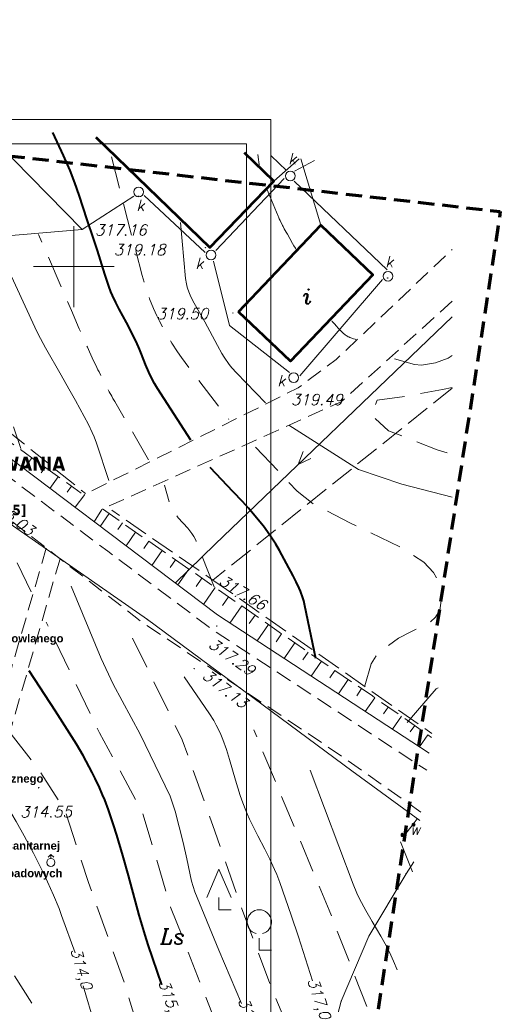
# Model space of a CAD drawing. Extents: x 4615668 to 9294084, y 5334101 to 10688993.
# Tile 26 of 37: x 4651279 to 4651309, y 5338736 to 5338797. Entities that reach past the tile are written whole.
import ezdxf
from ezdxf.enums import TextEntityAlignment as Align

# ---------------------------------------------------------------- set-up
doc = ezdxf.new("R2010")
doc.units = 0
doc.header["$MEASUREMENT"] = 0
for name, pattern in [('BUBZ02', [1.75, 1.25, -0.5]), ('DASHED', [19.05, 12.7, -6.35]), ('EGBK02', [2, 1.5, -0.5]), ('KTCR', [1.5, 1, -0.5]), ('l215_500', [2.5, 1.5, -0.4125, 0.175, -0.4125]), ('l217_500', [2, 1.5, -0.5]), ('l266_500', [1, 0.5, -0.5]), ('l423_500', [2, 1.5, -0.5]), ('l641_500', [1.5, 1, -0.5]), ('l812_500', [3, 2, -1]), ('l823_500', [1.75, 1.25, -0.5])]:
    doc.linetypes.add(name, pattern=pattern)
for name, color, linetype in [('25', 7, 'Continuous'), ('52', 7, 'Continuous'), ('_', 7, 'Continuous')]:
    doc.layers.add(name, color=color, linetype=linetype)
for name, color, linetype, lineweight in [('budynek', 7, 'Continuous', 53), ('chodnik', 7, 'l423_500', 13), ('funkcja_kondygnacja', 7, 'Continuous', 13), ('gr_klasy', 7, 'l217_500', 13), ('hatch', 253, 'Continuous', 0), ('k', 7, 'Continuous', 13), ('k_elem_naziemne', 7, 'Continuous', 13), ('opis_uzytek', 7, 'Continuous', 13), ('pkt_wys', 7, 'Continuous', 13), ('robocza26', 7, 'Continuous', 13), ('robocza50', 7, 'Continuous', 13), ('rowy', 7, 'l266_500', 13), ('skarpa_gora', 7, 'l823_500', 13), ('skarpa_umoc', 7, 'Continuous', 13), ('t', 7, 'Continuous', 13), ('w', 7, 'Continuous', 13), ('w_elem_naziemne', 7, 'Continuous', 13), ('warst_ciagla', 7, 'Continuous', 0), ('warst_opis', 7, 'Continuous', 0), ('warst_pogrub', 7, 'Continuous', 40), ('warst_przeryw', 7, 'l812_500', 0), ('Wymiar', 7, 'Continuous', 9), ('zakresy', 7, 'l215_500', 70), ('zielen', 7, 'Continuous', 13)]:
    doc.layers.add(name, color=color, linetype=linetype, lineweight=lineweight)
doc.styles.add('100', font='isocp.shx', dxfattribs={"height": 20})
doc.styles.add('ARIAL_CE', font='arial.ttf', dxfattribs={"height": 15})
doc.styles.add('Style-ITALIC_1250', font='ITALIC_1250.shx')
doc.styles.add('txt', font='TXT', dxfattribs={"height": 0.2})

# ---------------------------------------------------------------- blocks, each defined once
blk = doc.blocks.new('*U86')
at = {"color": 0, "linetype": 'ByBlock', "lineweight": -2, "flags": 128}
blk.add_lwpolyline([(-363.35, -1131.89), (-358.75, -1125.99), (-355.49, -1121.82)], dxfattribs=at)
blk.add_lwpolyline([(-363.35, -1131.89), (-358.75, -1125.99), (-355.49, -1121.82)], dxfattribs=at)
at = {"color": 0, "linetype": 'ByBlock', "lineweight": -2}
for p in [(-355.49, -1121.82), (-358.75, -1125.99), (-363.35, -1131.89)]:
    blk.add_point(p, dxfattribs=at)
blk = doc.blocks.new('*M45')
at = {"layer": '25', "color": 165, "linetype": 'Continuous'}
blk.add_lwpolyline([(5, 0), (4.9, 0.8), (4.8, 1.5), (4.5, 2.3), (4, 2.9), (3.5, 3.5), (2.9, 4), (2.3, 4.5), (1.5, 4.8), (0.8, 4.9), (0, 5), (-0.8, 4.9), (-1.6, 4.8), (-2.3, 4.5), (-2.9, 4), (-3.5, 3.5), (-4.1, 2.9), (-4.5, 2.3), (-4.8, 1.5), (-4.9, 0.8), (-5, 0), (-4.9, -0.8), (-4.7, -1.6), (-4.4, -2.3), (-4, -3), (-3.5, -3.5), (-2.9, -4.1), (-2.3, -4.5), (-1.5, -4.8), (-0.8, -4.9), (0, -5), (0.8, -4.9), (1.6, -4.7), (2.3, -4.4), (3, -4), (3.6, -3.5), (4.1, -2.9), (4.5, -2.2), (4.8, -1.5), (4.9, -0.8), (5, 0)], dxfattribs=at)
blk.add_lwpolyline([(5, 0), (4.9, 0.8), (4.8, 1.5), (4.5, 2.3), (4, 2.9), (3.5, 3.5), (2.9, 4), (2.3, 4.5), (1.5, 4.8), (0.8, 4.9), (0, 5), (-0.8, 4.9), (-1.6, 4.8), (-2.3, 4.5), (-2.9, 4), (-3.5, 3.5), (-4.1, 2.9), (-4.5, 2.3), (-4.8, 1.5), (-4.9, 0.8), (-5, 0), (-4.9, -0.8), (-4.7, -1.6), (-4.4, -2.3), (-4, -3), (-3.5, -3.5), (-2.9, -4.1), (-2.3, -4.5), (-1.5, -4.8), (-0.8, -4.9), (0, -5), (0.8, -4.9), (1.6, -4.7), (2.3, -4.4), (3, -4), (3.6, -3.5), (4.1, -2.9), (4.5, -2.2), (4.8, -1.5), (4.9, -0.8), (5, 0)], dxfattribs=at)
for p in [(-4.9, 0.8), (-4.8, 1.5), (-4.5, 2.3), (-4.1, 2.9), (-3.5, 3.5), (-2.9, 4), (-2.3, 4.5), (-1.6, 4.8), (-0.8, 4.9), (0, 5), (0.8, 4.9), (1.5, 4.8), (2.3, 4.5), (2.9, 4), (3.5, 3.5), (4, 2.9), (4.5, 2.3), (4.8, 1.5), (4.9, 0.8), (5, 0), (-5, 0), (-4.9, -0.8), (-4.7, -1.6), (-4.4, -2.3), (-4, -3), (-3.5, -3.5), (-2.9, -4.1), (-2.3, -4.5), (-1.5, -4.8), (-0.8, -4.9), (0, -5), (0.8, -4.9), (1.6, -4.7), (2.3, -4.4), (3, -4), (3.6, -3.5), (4.1, -2.9), (4.5, -2.2), (4.8, -1.5), (4.9, -0.8)]:
    blk.add_point(p, dxfattribs=at)
blk = doc.blocks.new('*M46')
at = {"layer": '25', "color": 165, "linetype": 'Continuous'}
blk.add_lwpolyline([(5, 0), (4.9, 0.8), (4.8, 1.5), (4.5, 2.3), (4, 2.9), (3.5, 3.5), (2.9, 4), (2.3, 4.5), (1.5, 4.8), (0.8, 4.9), (0, 5), (-0.8, 4.9), (-1.6, 4.8), (-2.3, 4.5), (-2.9, 4), (-3.5, 3.5), (-4.1, 2.9), (-4.5, 2.3), (-4.8, 1.5), (-4.9, 0.8), (-5, 0), (-4.9, -0.8), (-4.7, -1.6), (-4.4, -2.3), (-4, -3), (-3.5, -3.5), (-2.9, -4.1), (-2.3, -4.5), (-1.5, -4.8), (-0.8, -4.9), (0, -5), (0.8, -4.9), (1.6, -4.7), (2.3, -4.4), (3, -4), (3.6, -3.5), (4.1, -2.9), (4.5, -2.2), (4.8, -1.5), (4.9, -0.8), (5, 0)], dxfattribs=at)
blk.add_lwpolyline([(5, 0), (4.9, 0.8), (4.8, 1.5), (4.5, 2.3), (4, 2.9), (3.5, 3.5), (2.9, 4), (2.3, 4.5), (1.5, 4.8), (0.8, 4.9), (0, 5), (-0.8, 4.9), (-1.6, 4.8), (-2.3, 4.5), (-2.9, 4), (-3.5, 3.5), (-4.1, 2.9), (-4.5, 2.3), (-4.8, 1.5), (-4.9, 0.8), (-5, 0), (-4.9, -0.8), (-4.7, -1.6), (-4.4, -2.3), (-4, -3), (-3.5, -3.5), (-2.9, -4.1), (-2.3, -4.5), (-1.5, -4.8), (-0.8, -4.9), (0, -5), (0.8, -4.9), (1.6, -4.7), (2.3, -4.4), (3, -4), (3.6, -3.5), (4.1, -2.9), (4.5, -2.2), (4.8, -1.5), (4.9, -0.8), (5, 0)], dxfattribs=at)
for p in [(-4.9, 0.8), (-4.8, 1.5), (-4.5, 2.3), (-4.1, 2.9), (-3.5, 3.5), (-2.9, 4), (-2.3, 4.5), (-1.6, 4.8), (-0.8, 4.9), (0, 5), (0.8, 4.9), (1.5, 4.8), (2.3, 4.5), (2.9, 4), (3.5, 3.5), (4, 2.9), (4.5, 2.3), (4.8, 1.5), (4.9, 0.8), (5, 0), (-5, 0), (-4.9, -0.8), (-4.7, -1.6), (-4.4, -2.3), (-4, -3), (-3.5, -3.5), (-2.9, -4.1), (-2.3, -4.5), (-1.5, -4.8), (-0.8, -4.9), (0, -5), (0.8, -4.9), (1.6, -4.7), (2.3, -4.4), (3, -4), (3.6, -3.5), (4.1, -2.9), (4.5, -2.2), (4.8, -1.5), (4.9, -0.8)]:
    blk.add_point(p, dxfattribs=at)
blk = doc.blocks.new('*M47')
at = {"layer": '25', "color": 165, "linetype": 'Continuous'}
blk.add_line((0, 5), (0, 10), dxfattribs=at)
blk.add_line((0, 5), (0, 10), dxfattribs=at)
for p in [(0, 10), (0, 5)]:
    blk.add_point(p, dxfattribs=at)
blk = doc.blocks.new('*M48')
at = {"layer": '25', "color": 165, "linetype": 'Continuous'}
blk.add_line((-3.5, 6.5), (0, 10), dxfattribs=at)
blk.add_line((-3.5, 6.5), (0, 10), dxfattribs=at)
for p in [(-3.5, 6.5), (0, 10)]:
    blk.add_point(p, dxfattribs=at)
blk = doc.blocks.new('*M49')
at = {"layer": '25', "color": 165, "linetype": 'Continuous'}
blk.add_line((0, 10), (3.5, 6.5), dxfattribs=at)
blk.add_line((0, 10), (3.5, 6.5), dxfattribs=at)
for p in [(0, 10), (3.5, 6.5)]:
    blk.add_point(p, dxfattribs=at)
blk = doc.blocks.new('HYP')
at = {"layer": '25', "color": 165, "linetype": 'Continuous'}
for name in ['*M45', '*M46', '*M48', '*M47', '*M49']:
    blk.add_blockref(name, (0, 0), dxfattribs=at)
blk = doc.blocks.new('WYS')
at = {"layer": '52', "color": 67, "linetype": 'Continuous'}
blk.add_circle((0, 0), 0.08, dxfattribs=at)
blk = doc.blocks.new('506_5')
at = {"layer": 'k_elem_naziemne', "color": 24, "linetype": 'Continuous', "lineweight": 13}
blk.add_circle((0, 0), 0.3, dxfattribs=at)
blk = doc.blocks.new('501_5_1')
at = {"layer": 'w_elem_naziemne', "linetype": 'Continuous', "lineweight": 13}
h = blk.add_hatch(color=7, dxfattribs=at)
edge = h.paths.add_edge_path()
edge.add_arc((0, 0), 0.125, 0, 360)
blk = doc.blocks.new('937_5')
at = {"layer": 'zielen', "color": 7, "linetype": 'Continuous', "lineweight": 13}
for p, q in [((-0.75, 3.25), (0, 5)), ((0, 5), (0.75, 3.25)), ((0, 2.5), (0, 3.25)), ((0, 2.5), (0.75, 2.5)), ((2.5, 0), (2.5, 0.75)), ((2.5, 0), (3.25, 0))]:
    blk.add_line(p, q, dxfattribs=at)
blk.add_arc((2.5, 1.75), 0.75, 285, 255, dxfattribs=at)
blk = doc.blocks.new('G$C3390F2A0')
at = {"layer": 'budynek', "color": 7, "linetype": 'Continuous', "lineweight": 53, "flags": 128}
blk.add_lwpolyline([(154.141, 168.199), (161.184, 161.375), (165.143, 165.463), (163.333, 167.217)], dxfattribs=at)
blk.add_lwpolyline([(162.967, 157.4), (168.048, 162.747), (171.266, 159.69), (166.184, 154.342)], close=True, dxfattribs=at)
at = {"layer": 'chodnik', "color": 7, "linetype": 'KTCR', "lineweight": 13, "flags": 128}
for points in [[(106.013, 160.38), (116.153, 163.964), (121.676, 164.179), (125.668, 163.196), (133.303, 158.21), (144.853, 150.129), (154.866, 142.601), (161.382, 137.732), (174.602, 129.068)], [(174.241, 126.483), (169.585, 129.772), (157.016, 138.202), (143.336, 148.778), (132.25, 156.496), (126.399, 159.496), (122.51, 161), (118.207, 161.671), (114.426, 159.847), (111.022, 154.825)], [(152.846, 145.315), (153.467, 146.129), (166.649, 152.698), (168.99, 154.446), (176.179, 161.246)], [(176.179, 158.054), (169.314, 151.838), (154.542, 145.214), (154.035, 144.417)], [(151.068, 142.8), (146.448, 126.811), (144.556, 107.113)], [(151.918, 142.141), (147.434, 126.622), (145.589, 107.394), (151.438, 102.218)]]:
    blk.add_lwpolyline(points, dxfattribs=at)
at = {"layer": 'gr_klasy', "color": 96, "linetype": 'EGBK02', "lineweight": 13, "flags": 128}
for points in [[(122.365, 171.593), (122.366, 171.186), (130.092, 164.85), (137.044, 159.43), (153.497, 146.167)], [(176.179, 152.683), (161.378, 140.821), (155.118, 145.138)], [(161.378, 140.821), (174.919, 131.336)]]:
    blk.add_lwpolyline(points, dxfattribs=at)
at = {"layer": 'k', "color": 24, "linetype": 'Continuous', "lineweight": 13}
for p, q in [((164.979, 167.041), (165.928, 166.12)), ((165.79, 165.638), (161.552, 161.18)), ((172.15, 159.992), (166.401, 165.475)), ((157.119, 164.584), (160.895, 161.066)), ((166.758, 153.441), (171.862, 159.391))]:
    blk.add_line(p, q, dxfattribs=at)
at = {"layer": 'k', "color": 24, "linetype": 'Continuous', "lineweight": 13, "flags": 128}
for points in [[(166.426, 166.091), (167.649, 166.756)], [(161.41, 160.534), (162.409, 156.546), (166.119, 153.642)]]:
    blk.add_lwpolyline(points, dxfattribs=at)
at = {"layer": 'robocza26', "color": 7, "linetype": 'Continuous', "lineweight": 0}
for p, q in [((152.769, 157.688), (152.769, 162.688)), ((150.269, 160.188), (152.769, 160.188)), ((150.269, 160.188), (155.269, 160.188)), ((152.769, 160.188), (155.269, 160.188))]:
    blk.add_line(p, q, dxfattribs=at)
at = {"layer": 'robocza50', "color": 7, "linetype": 'Continuous', "lineweight": 0}
for p, q in [((152.769, 157.688), (152.769, 162.688)), ((150.269, 160.188), (152.769, 160.188)), ((150.269, 160.188), (155.269, 160.188)), ((152.769, 160.188), (155.269, 160.188))]:
    blk.add_line(p, q, dxfattribs=at)
at = {"layer": 'rowy', "color": 7, "linetype": 'Continuous', "lineweight": 13, "flags": 128}
for points in [[(174.749, 130.116), (161.656, 138.665), (145.539, 150.83), (134.69, 158.576), (119.502, 171.154)], [(146.903, 168.972), (153.292, 162.493), (156.482, 164.545)], [(153.292, 162.493), (138.665, 161.246), (135.063, 158.53)], [(176.179, 157.094), (161.509, 143.044), (159.047, 140.634)], [(166.961, 148.771), (166.65, 147.968), (167.423, 148.338)]]:
    blk.add_lwpolyline(points, dxfattribs=at)
at = {"layer": 'skarpa_gora', "color": 7, "linetype": 'BUBZ02', "lineweight": 13, "flags": 128}
for points in [[(120.74, 171.767), (128.646, 165.732), (137.044, 159.43), (148.305, 149.714), (153.23, 146.186)], [(154.542, 145.214), (166.975, 136.564), (171.236, 133.663), (174.886, 131.099)]]:
    blk.add_lwpolyline(points, dxfattribs=at)
at = {"layer": 'skarpa_umoc', "color": 7, "linetype": 'Continuous', "lineweight": 13}
for p, q in [((150.185, 148.369), (149.699, 147.69)), ((150.998, 147.786), (150.747, 147.437)), ((151.81, 147.204), (151.296, 146.485)), ((152.623, 146.621), (152.358, 146.252)), ((154.952, 144.928), (154.404, 144.139)), ((155.773, 144.357), (155.487, 143.947)), ((156.594, 143.786), (156.001, 142.933)), ((157.415, 143.215), (157.107, 142.773)), ((158.236, 142.644), (157.599, 141.728)), ((159.056, 142.073), (158.727, 141.598)), ((159.877, 141.502), (159.196, 140.522)), ((160.699, 140.931), (160.346, 140.424)), ((161.519, 140.36), (160.793, 139.316)), ((162.34, 139.789), (161.966, 139.251)), ((163.16, 139.218), (162.427, 138.162)), ((163.982, 138.646), (163.623, 138.13)), ((164.803, 138.075), (164.102, 137.068)), ((165.623, 137.503), (165.282, 137.012)), ((166.444, 136.932), (165.777, 135.974)), ((167.268, 136.364), (166.946, 135.893)), ((168.094, 135.802), (167.462, 134.873)), ((168.92, 135.239), (168.611, 134.783)), ((169.747, 134.676), (169.137, 133.78)), ((170.573, 134.114), (170.274, 133.674)), ((171.399, 133.548), (170.799, 132.695)), ((172.217, 132.974), (171.927, 132.561)), ((173.035, 132.399), (172.475, 131.601)), ((173.854, 131.824), (173.583, 131.439)), ((174.672, 131.249), (174.15, 130.507))]:
    blk.add_line(p, q, dxfattribs=at)
at = {"layer": 't', "color": 30, "linetype": 'Continuous', "lineweight": 13}
for p, q in [((166.71, 166.856), (165.143, 165.463)), ((168.048, 162.747), (166.82, 166.844))]:
    blk.add_line(p, q, dxfattribs=at)
at = {"layer": 'w', "color": 160, "linetype": 'Continuous', "lineweight": 13, "flags": 128}
for points in [[(121.224, 159.921), (121.242, 159.913), (125.793, 158.659), (130.866, 156.014), (146.918, 145.623), (157.326, 138.375), (169.967, 129.039), (174.168, 125.955)], [(121.224, 159.921), (121.242, 159.913), (125.793, 158.659), (130.866, 156.014), (146.918, 145.623), (157.326, 138.375), (169.967, 129.039), (174.168, 125.955)], [(173.81, 123.411), (173.324, 122.673), (171.019, 118.821), (169.314, 114.799), (168.358, 111.167), (167.873, 106.257), (165.558, 102.444), (161.79, 97.153)], [(173.81, 123.411), (173.324, 122.673), (171.019, 118.821), (169.314, 114.799), (168.358, 111.167), (167.873, 106.257), (165.558, 102.444), (163.291, 99.262)]]:
    blk.add_lwpolyline(points, dxfattribs=at)
at = {"layer": 'w', "color": 160, "linetype": 'Continuous', "lineweight": 13}
for p in [(157.326, 138.375), (169.967, 129.039), (173.324, 122.673), (171.019, 118.821), (169.314, 114.799)]:
    blk.add_point(p, dxfattribs=at)
at = {"layer": 'warst_ciagla', "color": 21, "linetype": 'Continuous', "lineweight": 0, "flags": 128}
for points in [[(164.258, 166.335), (164.163, 167.128)], [(166.515, 161.246), (166.474, 161.323), (166.39, 161.475), (166.305, 161.626), (166.132, 161.927), (165.978, 162.195), (165.902, 162.329), (165.79, 162.532), (165.717, 162.667), (165.681, 162.736), (165.629, 162.839), (165.561, 162.977), (165.528, 163.046), (165.48, 163.151), (165.433, 163.257), (165.411, 163.31), (164.691, 165.038)], [(159.371, 162.908), (159.684, 159.455), (159.733, 159.135), (159.784, 158.927), (159.826, 158.79), (159.926, 158.521), (160.012, 158.322), (160.209, 157.93), (160.869, 156.776), (161.649, 155.305), (161.924, 154.829), (162.07, 154.597), (162.383, 154.151), (162.552, 153.938), (162.826, 153.633), (164.627, 151.779)], [(147.828, 161.912), (150.354, 156.451), (150.564, 156.015), (151.019, 155.161), (151.991, 153.484), (152.465, 152.638), (152.873, 151.908), (153.422, 150.934), (153.68, 150.44), (153.915, 149.937), (154.022, 149.68), (154.165, 149.289), (154.939, 146.97)], [(168.722, 156.831), (168.756, 156.797), (168.822, 156.728), (168.886, 156.657), (169.013, 156.515), (169.126, 156.387), (169.183, 156.325), (169.271, 156.232), (169.33, 156.172), (169.361, 156.142), (169.408, 156.099), (169.472, 156.043), (169.504, 156.016), (169.555, 155.976), (169.607, 155.938), (169.633, 155.919), (169.653, 155.906), (169.693, 155.882), (169.734, 155.86), (169.761, 155.846), (169.817, 155.821), (169.846, 155.81), (169.904, 155.788), (170.079, 155.728), (170.166, 155.697), (170.209, 155.68)], [(172.604, 154.481), (173.849, 154.147), (174.275, 154.1), (175.142, 154.244), (175.931, 154.524), (176.179, 154.697)], [(166.068, 150.389), (170.388, 147.662), (173.062, 146.737), (176.179, 145.948)], [(152.602, 140.433), (154.455, 135.965), (155.204, 134.382), (156.324, 132.328), (156.871, 131.294), (158.723, 127.469), (159.042, 126.531), (159.529, 124.61), (159.752, 123.584), (160.045, 122.215), (160.256, 121.549), (161.745, 117.943), (163.141, 114.66)], [(167.528, 116.057), (166.661, 118.767), (166.212, 120.117), (165.515, 122.135), (165.329, 122.621), (165.194, 122.94), (164.901, 123.569), (164.588, 124.19), (164.16, 125.012), (163.949, 125.425), (163.645, 126.048), (163.501, 126.363), (163.405, 126.588), (163.228, 127.045), (163.067, 127.511), (162.778, 128.457), (162.408, 129.727), (162.208, 130.353), (161.984, 130.967), (161.86, 131.268), (161.68, 131.661), (161.583, 131.854), (161.426, 132.138), (161.166, 132.551), (159.598, 134.845)], [(167.391, 129.064), (170.05, 122.017), (170.279, 121.468), (170.45, 121.11), (170.825, 120.409), (171.226, 119.719), (171.766, 118.803), (172.026, 118.339), (172.271, 117.869), (172.386, 117.631), (172.547, 117.267), (172.771, 116.724)], [(152.847, 117.79), (152.019, 120.092), (151.857, 120.514), (151.512, 121.35), (151.33, 121.764), (150.95, 122.586), (150.551, 123.4), (150.275, 123.939), (149.707, 125.009), (149.207, 125.903), (148.948, 126.342), (148.543, 126.992), (148.116, 127.626), (147.892, 127.937)], [(163.792, 92.19), (160.031, 98.609), (159.809, 98.998), (159.388, 99.787), (158.988, 100.588), (158.214, 102.205), (157.576, 103.539), (157.265, 104.209), (156.815, 105.222), (156.397, 106.248), (156.203, 106.768), (155.946, 107.49), (155.451, 108.939), (154.977, 110.395), (154.67, 111.369), (154.075, 113.321), (153.355, 115.741)]]:
    blk.add_lwpolyline(points, dxfattribs=at)
at = {"layer": 'warst_opis', "color": 21, "linetype": 'Continuous', "lineweight": 0, "flags": 128}
blk.add_lwpolyline([(175.314, 134.167), (175.184, 134.088), (173.389, 132.024)], dxfattribs=at)
at = {"layer": 'warst_pogrub', "color": 21, "linetype": 'Continuous', "lineweight": 40, "flags": 128}
for points in [[(160.012, 149.468), (157.957, 152.648), (157.76, 152.976), (157.639, 153.202), (157.417, 153.663), (157.214, 154.134), (156.956, 154.77), (156.826, 155.088), (156.623, 155.559), (156.514, 155.791), (156.357, 156.107), (156.024, 156.73), (155.574, 157.559), (155.361, 157.979), (155.163, 158.407), (155.072, 158.624), (154.934, 158.985), (154.684, 159.714), (154.23, 161.189), (153.989, 161.922), (153.603, 163.071), (153.094, 164.607), (152.826, 165.37), (152.537, 166.124), (152.384, 166.497), (152.138, 167.05), (151.468, 168.484)], [(167.737, 135.971), (167.065, 139.218), (166.991, 139.526), (166.931, 139.729), (166.788, 140.126), (166.707, 140.322), (166.53, 140.709), (166.338, 141.09), (165.931, 141.846), (165.488, 142.642), (165.257, 143.033), (164.892, 143.604), (164.496, 144.155), (164.284, 144.421), (163.568, 145.261), (163.201, 145.672), (162.637, 146.275), (161.197, 147.768)], [(158.207, 115.806), (157.375, 118.276), (157.178, 118.882), (156.819, 120.105), (156.157, 122.568), (155.81, 123.796), (155.432, 125.061), (155.234, 125.691), (154.915, 126.628), (154.681, 127.246), (154.555, 127.552), (154.356, 128.008), (154.097, 128.557), (153.917, 128.917), (153.538, 129.628), (153.341, 129.978), (152.935, 130.672), (152.514, 131.356), (151.645, 132.709), (150.005, 135.209)]]:
    blk.add_lwpolyline(points, dxfattribs=at)
at = {"layer": 'warst_przeryw', "color": 21, "linetype": 'l812_500', "lineweight": 0, "flags": 128}
for points in [[(155.094, 166.967), (156.994, 159.637), (157.194, 158.947), (157.349, 158.492), (157.461, 158.191), (157.706, 157.597), (157.906, 157.158), (158.047, 156.868), (158.347, 156.297), (158.505, 156.016), (158.837, 155.463), (159.187, 154.922), (159.431, 154.568), (159.938, 153.881), (162.356, 150.742)], [(157.399, 148.249), (155.306, 151.847), (155.191, 152.047), (155.115, 152.181), (154.966, 152.45), (154.893, 152.585), (154.748, 152.857), (154.606, 153.13), (154.513, 153.312), (154.451, 153.435), (154.33, 153.68), (154.262, 153.818), (154.128, 154.095), (153.996, 154.373), (153.909, 154.56), (153.737, 154.933), (153.61, 155.213), (153.526, 155.401), (153.36, 155.777), (153.113, 156.341), (152.625, 157.472), (150.595, 162.183)], [(144.853, 161.523), (147.275, 155.634), (147.337, 155.481), (147.377, 155.378), (147.455, 155.172), (147.493, 155.068), (147.566, 154.86), (147.637, 154.651), (147.683, 154.512), (147.773, 154.231), (147.839, 154.02), (147.966, 153.597), (148.216, 152.749), (148.343, 152.326), (148.43, 152.044), (148.475, 151.904), (148.543, 151.694), (148.614, 151.485), (148.651, 151.381), (149.501, 148.96)], [(176.179, 152.711), (175.569, 152.599), (173.481, 152.203), (171.524, 151.94), (171.214, 150.968), (172.243, 150.042), (175.246, 148.867), (176.179, 148.593)], [(170.776, 134.275), (171.166, 135.651), (171.564, 136.283), (172.861, 137.224), (173.612, 137.623), (174.665, 138.107), (175.143, 138.535), (175.406, 138.965), (175.534, 139.845), (175.3, 140.812), (175.01, 141.284), (174.423, 141.916), (173.115, 142.788), (169.851, 144.355), (167.572, 145.532), (166.585, 146.315), (163.971, 149.061)], [(161.447, 140.411), (160.334, 143.223), (160.292, 143.321), (160.194, 143.508), (160.079, 143.687), (159.814, 144.025), (159.235, 144.675), (159.057, 144.899), (158.975, 145.014), (158.832, 145.254), (158.772, 145.381), (158.7, 145.578), (158.372, 146.691)], [(150.144, 140.093), (148.252, 143.978)], [(169.347, 97.036), (167.303, 99.585), (165.043, 104.05), (162.391, 111.319), (158.762, 120.612), (157.007, 126.469), (154.357, 131.385), (151.5, 137.31), (151.061, 138.213)], [(156.405, 137.23), (159.482, 130.946), (161.492, 125.303), (162.934, 121.141), (165.073, 115.413), (167.424, 109.855), (169.901, 104.793), (170.66, 103.127)], [(171.988, 111.68), (171.594, 112.667), (168.562, 120.421), (163.909, 131.556)], [(148.905, 131.292), (150.581, 129.144), (152.239, 126.555), (153.686, 122.134), (155.913, 115.86), (157.656, 110.153), (159.309, 105.722), (161.657, 100.583), (164.003, 96.293), (165.626, 93.79)], [(173.714, 122.79), (172.867, 124.926)], [(160.217, 92.932), (158.234, 97.262), (157.913, 97.947), (157.246, 99.304), (155.887, 102.007), (155.45, 102.916), (155.239, 103.373), (155.036, 103.846), (154.911, 104.166), (154.681, 104.812), (154.048, 106.775), (153.822, 107.424), (153.7, 107.745), (152.868, 109.894), (152.571, 110.601), (152.413, 110.95), (152.075, 111.636), (151.892, 111.971), (151.597, 112.463), (148.361, 117.521), (146.913, 119.777)]]:
    blk.add_lwpolyline(points, dxfattribs=at)
at = {"layer": 'zakresy', "color": 217, "linetype": 'l641_500', "lineweight": 70, "flags": 128}
blk.add_lwpolyline([(6.931, 10.558), (39.477, 110.069), (74.623, 175.45), (179.151, 163.591), (168.968, 97.168), (66.518, 8.467), (6.931, 10.558)], dxfattribs=at)
at = {"layer": 'k_elem_naziemne', "color": 24, "linetype": 'Continuous', "lineweight": 13}
for p, rotation in [((166.159, 165.793), 270.0657799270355), ((156.786, 164.805), 270.0657799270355), ((161.262, 160.905), 270.0657797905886), ((172.206, 159.596), 265.0670557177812), ((166.373, 153.333), 241.7229464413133)]:
    blk.add_blockref('506_5', p, dxfattribs=dict(at, rotation=rotation))
at = {"layer": 'pkt_wys', "color": 7, "linetype": 'Continuous', "lineweight": 13, "xscale": 0.1, "yscale": 0.1, "zscale": 0.1, "rotation": 0.06577989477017}
for p in [(156.772, 164.562), (160.922, 161.368), (172.187, 159.488), (162.609, 157.327), (166.55, 153.092), (162.777, 139.821), (161.614, 137.984), (160.219, 135.345), (150.604, 127.984)]:
    blk.add_blockref('WYS', p, dxfattribs=at)
at = {"layer": 'w', "color": 160, "linetype": 'Continuous', "lineweight": 13, "rotation": 0.06577989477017}
for name, p, xscale, yscale, zscale in [('*U86', (209.437, 238.284), 0.1, 0.1, 0.1), ('HYP', (173.081, 125.048), 0.01, 0.01, 0.01)]:
    blk.add_blockref(name, p, dxfattribs=dict(at, xscale=xscale, yscale=yscale, zscale=zscale))
at = {"layer": 'w_elem_naziemne', "color": 7, "linetype": 'Continuous', "lineweight": 13, "rotation": 270.633134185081}
blk.add_blockref('501_5_1', (173.782, 125.7), dxfattribs=at)
at = {"layer": 'zielen', "color": 7, "linetype": 'Continuous', "lineweight": 13}
blk.add_blockref('937_5', (161.745, 117.943), dxfattribs=at)
at = {"layer": 'funkcja_kondygnacja', "color": 7, "linetype": 'Continuous', "lineweight": 13, "style": 'Style-ITALIC_1250'}
blk.add_text('i', height=0.94, dxfattribs=at).set_placement((167.191, 158.357), align=Align.MIDDLE_CENTER)
at = {"layer": 'k_elem_naziemne', "color": 24, "linetype": 'Continuous', "lineweight": 13, "style": 'Style-ITALIC_1250'}
for p in [(166.027, 166.515), (156.637, 163.629), (160.289, 160.057), (172.027, 160.148), (165.351, 152.808)]:
    blk.add_text('k', height=0.68, dxfattribs=at).set_placement(p)
at = {"layer": 'opis_uzytek', "color": 96, "linetype": 'Continuous', "lineweight": 13, "style": 'Style-ITALIC_1250'}
blk.add_text('Ls', height=0.94, dxfattribs=at).set_placement((158.124, 118.325))
at = {"layer": 'pkt_wys', "color": 7, "linetype": 'Continuous', "lineweight": 13, "char_height": 0.68, "attachment_point": 7, "line_spacing_factor": 0.722892, "style": 'txt'}
for s, insert, rotation in [('\\FITALIC_1250.shx;317.16', (154.078, 162.109), 0.06578), ('\\FITALIC_1250.shx;319.18', (155.24, 160.888), 0.06578), ('\\FITALIC_1250.shx;319.50', (157.882, 156.936), 0.06578), ('\\FITALIC_1250.shx;319.49', (166.203, 151.63), 0.06578), ('\\FITALIC_1250.shx;315.03', (147.429, 145.407), 323.91198), ('\\FITALIC_1250.shx;317.66', (161.686, 140.603), 328.23833), ('\\FITALIC_1250.shx;317.29', (161.043, 136.715), 324.83164), ('\\FITALIC_1250.shx;317.13', (160.658, 134.809), 322.34911), ('\\FITALIC_1250.shx;314.55', (149.449, 126.155), 0.06578)]:
    blk.add_mtext(s, dxfattribs=dict(at, insert=insert, rotation=rotation))
at = {"layer": 'w_elem_naziemne', "color": 7, "linetype": 'Continuous', "lineweight": 13, "style": 'Style-ITALIC_1250'}
blk.add_text('w', height=0.68, dxfattribs=at).set_placement((173.881, 125.414), align=Align.MIDDLE_CENTER)
at = {"layer": 'warst_opis', "color": 21, "linetype": 'Continuous', "lineweight": 0, "char_height": 0.68, "attachment_point": 5, "line_spacing_factor": 0.722892, "style": 'txt'}
for s, insert, rotation in [('\\FITALIC_1250.shx;314,0', (153.155, 116.781), 286.18347), ('\\FITALIC_1250.shx;315,0', (158.644, 114.822), 289.10371), ('\\FITALIC_1250.shx;317,0', (167.858, 114.926), 288.79285), ('\\FITALIC_1250.shx;316,0', (163.631, 113.722), 293.13147)]:
    blk.add_mtext(s, dxfattribs=dict(at, insert=insert, rotation=rotation))

msp = doc.modelspace()

# ---------------------------------------------------------------- linework, layer by layer
at = {"layer": '_', "color": 5, "linetype": 'Continuous', "lineweight": 0}
for points in [[(4651281.167, 5338744.939), (4651280.992, 5338745.114), (4651280.817, 5338744.939)], [(4651280.992, 5338745.114), (4651280.992, 5338744.864)]]:
    msp.add_lwpolyline(points, dxfattribs=at)
msp.add_circle((4651280.992, 5338744.614), 0.25, dxfattribs=at)
at = {"layer": 'hatch', "color": 252}
for points in [[(4651189.598, 5338716.827), (4651294.598, 5338716.827), (4651294.598, 5338790.527), (4651189.598, 5338790.527)], [(4651189.598, 5338716.827), (4651294.598, 5338716.827), (4651294.598, 5338790.527), (4651189.598, 5338790.527)], [(4651197.598, 5338789.027), (4651293.098, 5338789.027), (4651293.098, 5338718.327), (4651197.598, 5338718.327)]]:
    msp.add_lwpolyline(points, close=True, dxfattribs=at)

# ---------------------------------------------------------------- block references
at = {"layer": 'Wymiar', "color": 242, "linetype": 'DASHED', "lineweight": 30, "ltscale": 0.01}
msp.add_blockref('G$C3390F2A0', (4651129.64, 5338621.247), dxfattribs=at)

# ---------------------------------------------------------------- texts
at = {"color": 0, "ltscale": 2.5, "attachment_point": 1}
for s, insert, char_height, width, style in [('\\A1;\\pxqc;{\\fTahoma|b1|i0|c238|p34;\\H1.167x;    PROJEKT ZAGOSPODAROWANIA\\P\\H1.000002x;^IDZIAŁKI       1 : 500\\P\\H0.7426x;    działki nr \\H1.153914x;5/10 \\H0.866614x;w obr. 45 [0045]\\P^I w Nowym Sączu [ 126201_1]}', (4651258.135, 5338769.694), 0.75, 27.70826, '100'), ('{\\fArial CE|b1|i0|c238|p34;istn. bud. zaplecza konserwtorko- budowlanego\\P\\pxi-3,l4,t4;-^Ido rozbiórki}', (4651265.901, 5338758.715), 0.5, 20.06033, 'ARIAL_CE'), ('{\\fArial CE|b1|i0|c238|p34;przebudowa istn. przyłącza energetycznego}', (4651265.977, 5338750.049), 0.5, 18.28676, 'ARIAL_CE'), ('{\\fArial CE|b1|i0|c238|p34;istn. przyłącz i  instalacja kanalizacji sanitarnej}', (4651266.029, 5338745.905), 0.5, 18.23736, 'ARIAL_CE'), ('{\\fArial CE|b1|i0|c238|p34;istn. przyłącz i odprowadzenie wód opadowych}', (4651266.029, 5338744.202), 0.5, 18.23736, 'ARIAL_CE')]:
    msp.add_mtext(s, dxfattribs=dict(at, insert=insert, char_height=char_height, width=width, style=style))

doc.saveas('drawing.dxf')
